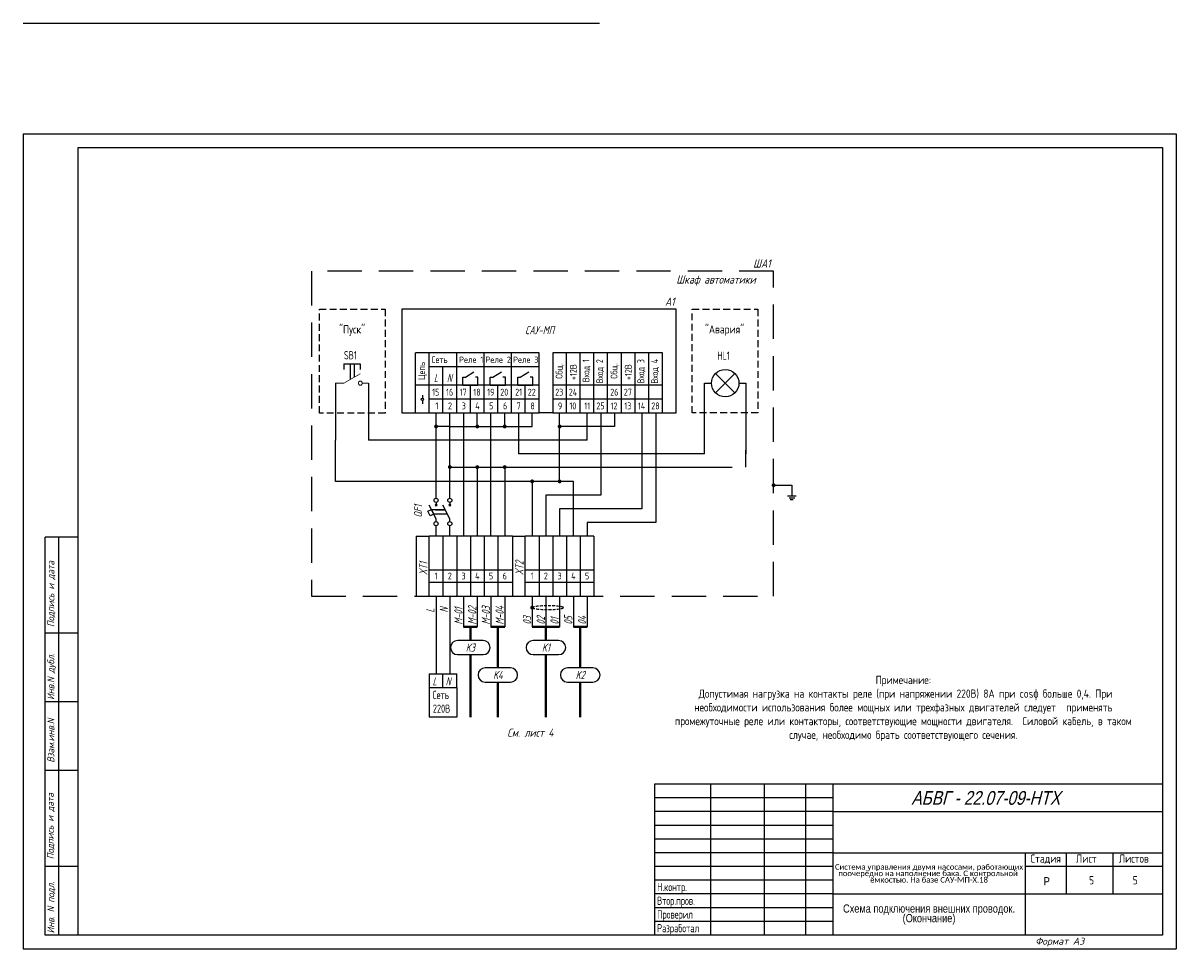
# Model space of a CAD drawing. Header units: millimetres. Extents: x 2538 to 2959, y 895 to 2827.
# Tile 1 of 4: x 2538 to 2959, y 895 to 1232. Entities that reach past the tile are written whole.
import ezdxf
from ezdxf.enums import TextEntityAlignment as Align

# ---------------------------------------------------------------- set-up
doc = ezdxf.new("R2010")
doc.units = ezdxf.units.MM
doc.linetypes.add('CONTI', pattern=[0])
doc.linetypes.add('DASHED2', pattern=[0.375, 0.25, -0.125])
doc.layers.add('015', color=7, linetype='Continuous', lineweight=15)
for name, color, linetype in [('Размеры', 3, 'Continuous'), ('Съемка', 162, 'Continuous'), ('Текст', 7, 'Continuous'), ('Форматка', 4, 'Continuous')]:
    doc.layers.add(name, color=color, linetype=linetype)
doc.layers.add('Слой1', color=10, linetype='Continuous', lineweight=200, plot=False)
doc.styles.add('35', font='romans.shx', dxfattribs={"width": 0.7, "oblique": 15, "height": 3.5})
doc.styles.add('Arial', font='arial.ttf')
doc.styles.add('GOST', font='GOST.shx', dxfattribs={"oblique": 15})
doc.styles.add('gost2304', font='gost_ptb.shx', dxfattribs={"width": 0.8, "oblique": 15, "height": 2.5})
doc.styles.add('Romans8', font='romans8.shx', dxfattribs={"width": 0.8, "height": 3})
doc.styles.add('style3', font='simplex.shx', dxfattribs={"height": 3})
doc.styles.add('style4', font='romans.shx', dxfattribs={"width": 0.7, "height": 3})

msp = doc.modelspace()

# ---------------------------------------------------------------- hatches: boundary and pattern name
at = {"layer": 'Съемка', "linetype": 'CONTI', "ltscale": 0.3}
for points in [[(2688.79, 1084.92, 1), (2687.37, 1084.92, 1)], [(2703.79, 1084.92, 1), (2702.37, 1084.92, 1)], [(2713.79, 1084.92, 1), (2712.37, 1084.92, 1)], [(2733.79, 1084.92, 1), (2732.37, 1084.92, 1)], [(2693.79, 1070.13, 1), (2692.37, 1070.13, 1)], [(2703.79, 1070.13, 1), (2702.37, 1070.13, 1)], [(2811.03, 1062.81, 1), (2811.03, 1064.23, 1)]]:
    msp.add_hatch(color=7, dxfattribs=at).paths.add_polyline_path(points)
h = msp.add_hatch(color=7, dxfattribs=at)
edge = h.paths.add_edge_path()
edge.add_arc((2713.08, 1070.13), 0.709, 0, 360)
h = msp.add_hatch(color=7, dxfattribs=at)
edge = h.paths.add_edge_path()
edge.add_arc((2723.08, 1064.92), 0.709, 0, 360)
h = msp.add_hatch(color=7, dxfattribs=at)
edge = h.paths.add_edge_path()
edge.add_arc((2733.08, 1064.92), 0.709, 0, 360)
h = msp.add_hatch(color=7, dxfattribs=at)
edge = h.paths.add_edge_path()
edge.add_arc((2723.08, 1018.92), 0.709, 0, 360)

# ---------------------------------------------------------------- linework, layer by layer
for p, q in [((2685.58, 1127.61), (2675.58, 1127.61)), ((2675.58, 1127.61), (2675.58, 1089.92)), ((2775.58, 1127.61), (2685.58, 1127.61)), ((2775.58, 1089.92), (2775.58, 1127.61)), ((2680.58, 1099.92), (2680.58, 1111.76)), ((2685.58, 1111.76), (2680.58, 1111.76)), ((2685.58, 1099.92), (2685.58, 1111.76)), ((2690.58, 1111.76), (2685.58, 1111.76)), ((2695.58, 1111.76), (2690.58, 1111.76)), ((2695.58, 1099.92), (2695.58, 1111.76)), ((2700.58, 1111.76), (2695.58, 1111.76)), ((2705.58, 1111.76), (2700.58, 1111.76)), ((2705.58, 1099.92), (2705.58, 1111.76)), ((2710.58, 1111.76), (2705.58, 1111.76)), ((2715.58, 1111.76), (2710.58, 1111.76)), ((2715.58, 1099.92), (2715.58, 1111.76)), ((2720.58, 1111.76), (2715.58, 1111.76)), ((2725.58, 1111.76), (2720.58, 1111.76)), ((2725.58, 1099.92), (2725.58, 1111.76)), ((2735.58, 1111.76), (2730.58, 1111.76)), ((2730.58, 1111.76), (2730.58, 1089.92)), ((2735.58, 1099.92), (2735.58, 1111.76)), ((2740.58, 1111.76), (2735.58, 1111.76)), ((2740.58, 1099.92), (2740.58, 1111.76)), ((2745.58, 1111.76), (2740.58, 1111.76)), ((2745.58, 1099.92), (2745.58, 1111.76)), ((2750.58, 1111.76), (2745.58, 1111.76)), ((2750.58, 1099.92), (2750.58, 1111.76)), ((2755.58, 1111.76), (2750.58, 1111.76)), ((2755.58, 1099.92), (2755.58, 1111.76)), ((2760.58, 1111.76), (2755.58, 1111.76)), ((2760.58, 1099.92), (2760.58, 1111.76)), ((2765.58, 1111.76), (2760.58, 1111.76)), ((2765.58, 1099.92), (2765.58, 1111.76)), ((2770.58, 1111.76), (2765.58, 1111.76)), ((2770.58, 1099.92), (2770.58, 1111.76)), ((2654.48, 1107.7), (2660.48, 1107.7)), ((2654.48, 1107.7), (2654.48, 1105.7)), ((2656.73, 1107.7), (2658.23, 1107.7)), ((2656.73, 1107.7), (2656.73, 1101.99)), ((2658.23, 1107.7), (2658.23, 1102.86)), ((2660.48, 1107.7), (2660.48, 1105.7)), ((2690.58, 1099.92), (2690.58, 1106.76)), ((2697.83, 1099.92), (2697.83, 1102.84)), ((2697.83, 1102.84), (2698.76, 1102.84)), ((2703.34, 1102.84), (2702.41, 1102.84)), ((2703.34, 1099.92), (2703.34, 1102.84)), ((2707.83, 1099.92), (2707.83, 1102.84)), ((2707.83, 1102.84), (2708.76, 1102.84)), ((2713.34, 1102.84), (2712.41, 1102.84)), ((2713.34, 1099.92), (2713.34, 1102.84)), ((2717.83, 1099.92), (2717.83, 1102.84)), ((2717.83, 1102.84), (2718.76, 1102.84)), ((2723.34, 1102.84), (2722.41, 1102.84)), ((2723.34, 1099.92), (2723.34, 1102.84)), ((2789.87, 1097.16), (2796.94, 1104.23)), ((2789.87, 1104.23), (2796.94, 1097.16)), ((2651.48, 1100.7), (2651.48, 1079.92)), ((2663.48, 1100.7), (2663.48, 1079.92)), ((2680.58, 1094.92), (2680.58, 1099.92)), ((2685.58, 1099.92), (2680.58, 1099.92)), ((2685.58, 1094.92), (2685.58, 1099.92)), ((2690.58, 1099.92), (2685.58, 1099.92)), ((2690.58, 1094.92), (2690.58, 1099.92)), ((2695.58, 1099.92), (2690.58, 1099.92)), ((2695.58, 1094.92), (2695.58, 1099.92)), ((2700.58, 1099.92), (2695.58, 1099.92)), ((2697.83, 1099.92), (2703.34, 1099.92)), ((2700.58, 1094.92), (2700.58, 1099.92)), ((2705.58, 1099.92), (2700.58, 1099.92)), ((2705.58, 1094.92), (2705.58, 1099.92)), ((2710.58, 1099.92), (2705.58, 1099.92)), ((2707.83, 1099.92), (2713.34, 1099.92)), ((2710.58, 1094.92), (2710.58, 1099.92)), ((2715.58, 1099.92), (2710.58, 1099.92)), ((2715.58, 1094.92), (2715.58, 1099.92)), ((2720.58, 1099.92), (2715.58, 1099.92)), ((2717.83, 1099.92), (2723.34, 1099.92)), ((2720.58, 1094.92), (2720.58, 1099.92)), ((2725.58, 1099.92), (2720.58, 1099.92)), ((2725.58, 1094.92), (2725.58, 1099.92)), ((2735.58, 1099.92), (2730.58, 1099.92)), ((2735.58, 1094.92), (2735.58, 1099.92)), ((2740.58, 1099.92), (2735.58, 1099.92)), ((2740.58, 1094.92), (2740.58, 1099.92)), ((2745.58, 1099.92), (2740.58, 1099.92)), ((2745.58, 1094.92), (2745.58, 1099.92)), ((2750.58, 1099.92), (2745.58, 1099.92)), ((2750.58, 1094.92), (2750.58, 1099.92)), ((2755.58, 1099.92), (2750.58, 1099.92)), ((2755.58, 1094.92), (2755.58, 1099.92)), ((2760.58, 1099.92), (2755.58, 1099.92)), ((2760.58, 1094.92), (2760.58, 1099.92)), ((2765.58, 1099.92), (2760.58, 1099.92)), ((2765.58, 1094.92), (2765.58, 1099.92)), ((2770.58, 1099.92), (2765.58, 1099.92)), ((2770.58, 1094.92), (2770.58, 1099.92)), ((2785.91, 1074.92), (2785.91, 1100.7)), ((2785.91, 1100.7), (2788.41, 1100.7)), ((2798.41, 1100.7), (2800.91, 1100.7)), ((2800.91, 1100.7), (2800.91, 1074.92)), ((2680.58, 1089.92), (2680.58, 1094.92)), ((2685.58, 1089.92), (2685.58, 1094.92)), ((2690.58, 1094.92), (2685.58, 1094.92)), ((2690.58, 1089.92), (2690.58, 1094.92)), ((2695.58, 1094.92), (2690.58, 1094.92)), ((2695.58, 1089.92), (2695.58, 1094.92)), ((2700.58, 1094.92), (2695.58, 1094.92)), ((2700.58, 1089.92), (2700.58, 1094.92)), ((2705.58, 1094.92), (2700.58, 1094.92)), ((2705.58, 1089.92), (2705.58, 1094.92)), ((2710.58, 1094.92), (2705.58, 1094.92)), ((2710.58, 1089.92), (2710.58, 1094.92)), ((2715.58, 1094.92), (2710.58, 1094.92)), ((2715.58, 1089.92), (2715.58, 1094.92)), ((2720.58, 1094.92), (2715.58, 1094.92)), ((2720.58, 1089.92), (2720.58, 1094.92)), ((2725.58, 1094.92), (2720.58, 1094.92)), ((2725.58, 1089.92), (2725.58, 1094.92)), ((2735.58, 1094.92), (2730.58, 1094.92)), ((2735.58, 1089.92), (2735.58, 1094.92)), ((2740.58, 1094.92), (2735.58, 1094.92)), ((2740.58, 1089.92), (2740.58, 1094.92)), ((2745.58, 1094.92), (2740.58, 1094.92)), ((2745.58, 1089.92), (2745.58, 1094.92)), ((2750.58, 1094.92), (2745.58, 1094.92)), ((2750.58, 1089.92), (2750.58, 1094.92)), ((2755.58, 1094.92), (2750.58, 1094.92)), ((2755.58, 1089.92), (2755.58, 1094.92)), ((2760.58, 1094.92), (2755.58, 1094.92)), ((2760.58, 1089.92), (2760.58, 1094.92)), ((2765.58, 1094.92), (2760.58, 1094.92)), ((2765.58, 1089.92), (2765.58, 1094.92)), ((2770.58, 1094.92), (2765.58, 1094.92)), ((2770.58, 1089.92), (2770.58, 1094.92)), ((2675.58, 1089.92), (2680.58, 1089.92)), ((2680.58, 1089.92), (2685.58, 1089.92)), ((2685.58, 1089.92), (2690.58, 1089.92)), ((2688.08, 1058.76), (2688.08, 1089.92)), ((2690.58, 1089.92), (2695.58, 1089.92)), ((2693.08, 1084.92), (2693.08, 1089.92)), ((2695.58, 1089.92), (2700.58, 1089.92)), ((2698.08, 1089.92), (2698.08, 1044.92)), ((2700.58, 1089.92), (2705.58, 1089.92)), ((2703.08, 1084.92), (2703.08, 1089.92)), ((2705.58, 1089.92), (2710.58, 1089.92)), ((2708.08, 1044.92), (2708.08, 1089.92)), ((2710.58, 1089.92), (2715.58, 1089.92)), ((2713.08, 1084.92), (2713.08, 1089.92)), ((2715.58, 1089.92), (2720.58, 1089.92)), ((2718.08, 1089.92), (2718.08, 1074.92)), ((2720.58, 1089.92), (2725.58, 1089.92)), ((2723.08, 1084.92), (2723.08, 1089.92)), ((2730.58, 1089.92), (2725.58, 1089.92)), ((2730.58, 1089.92), (2735.58, 1089.92)), ((2733.08, 1064.92), (2733.08, 1089.92)), ((2735.58, 1089.92), (2740.58, 1089.92)), ((2740.58, 1089.92), (2745.58, 1089.92)), ((2743.08, 1079.92), (2743.08, 1089.92)), ((2745.58, 1089.92), (2750.58, 1089.92)), ((2748.08, 1089.92), (2748.08, 1059.92)), ((2750.58, 1089.92), (2755.58, 1089.92)), ((2753.08, 1089.92), (2753.08, 1084.92)), ((2755.58, 1089.92), (2760.58, 1089.92)), ((2760.58, 1089.92), (2765.58, 1089.92)), ((2763.08, 1089.92), (2763.08, 1054.92)), ((2765.58, 1089.92), (2770.58, 1089.92)), ((2768.08, 1089.92), (2768.08, 1049.92)), ((2770.58, 1089.92), (2775.58, 1089.92)), ((2693.08, 1084.92), (2688.08, 1084.92)), ((2693.08, 1058.76), (2693.08, 1084.92)), ((2693.08, 1084.92), (2703.08, 1084.92)), ((2703.08, 1084.92), (2713.08, 1084.92)), ((2713.08, 1084.92), (2723.08, 1084.92)), ((2753.08, 1084.92), (2733.08, 1084.92)), ((2651.48, 1064.92), (2651.48, 1079.92)), ((2743.08, 1079.92), (2663.48, 1079.92)), ((2800.91, 1070.13), (2800.91, 1076.28)), ((2785.91, 1074.92), (2718.08, 1074.92)), ((2693.08, 1070.13), (2703.08, 1070.13)), ((2703.08, 1070.13), (2703.08, 1044.92)), ((2703.08, 1070.13), (2713.08, 1070.13)), ((2713.08, 1070.13), (2713.08, 1044.92)), ((2713.08, 1070.13), (2795.91, 1070.13)), ((2723.08, 1064.92), (2651.48, 1064.92)), ((2738.08, 1064.92), (2723.08, 1064.92)), ((2723.08, 1064.92), (2723.08, 1044.92)), ((2738.08, 1044.92), (2738.08, 1064.92)), ((2811.03, 1063.52), (2817.65, 1063.52)), ((2817.65, 1063.52), (2817.65, 1059.59)), ((2748.08, 1059.92), (2728.08, 1059.92)), ((2728.08, 1059.92), (2728.08, 1044.92)), ((2816.13, 1059.59), (2819.3, 1059.59)), ((2816.73, 1058.93), (2818.71, 1058.93)), ((2763.08, 1054.92), (2733.08, 1054.92)), ((2733.08, 1054.92), (2733.08, 1044.92)), ((2817.12, 1058.28), (2818.18, 1058.28)), ((2688.08, 1044.92), (2688.08, 1048.76)), ((2688.08, 1044.92), (2688.08, 1048.76)), ((2688.08, 1044.92), (2688.08, 1048.76)), ((2693.08, 1044.92), (2693.08, 1048.76)), ((2768.08, 1049.92), (2743.08, 1049.92)), ((2743.08, 1049.92), (2743.08, 1044.92)), ((2690.58, 1044.92), (2685.58, 1044.92)), ((2690.58, 1044.92), (2690.58, 1023.08)), ((2695.58, 1044.92), (2690.58, 1044.92)), ((2695.58, 1044.92), (2695.58, 1023.08)), ((2700.58, 1044.92), (2695.58, 1044.92)), ((2700.58, 1044.92), (2700.58, 1023.08)), ((2705.58, 1044.92), (2700.58, 1044.92)), ((2705.58, 1044.92), (2705.58, 1023.08)), ((2710.58, 1044.92), (2705.58, 1044.92)), ((2710.58, 1044.92), (2710.58, 1023.08)), ((2715.87, 1044.92), (2710.58, 1044.92)), ((2725.58, 1044.92), (2720.58, 1044.92)), ((2725.58, 1044.92), (2725.58, 1023.08)), ((2730.58, 1044.92), (2725.58, 1044.92)), ((2730.58, 1044.92), (2730.58, 1023.08)), ((2730.58, 1044.92), (2730.58, 1023.08)), ((2735.58, 1044.92), (2730.58, 1044.92)), ((2735.58, 1044.92), (2735.58, 1023.08)), ((2740.58, 1044.92), (2735.58, 1044.92)), ((2740.58, 1044.92), (2740.58, 1023.08)), ((2740.58, 1044.92), (2740.58, 1023.08)), ((2745.58, 1044.92), (2740.58, 1044.92)), ((2745.58, 1044.92), (2745.58, 1023.08)), ((2685.58, 1032.68), (2690.58, 1032.68)), ((2690.58, 1032.68), (2695.58, 1032.68)), ((2695.58, 1032.68), (2700.58, 1032.68)), ((2700.58, 1032.68), (2705.58, 1032.68)), ((2705.58, 1032.68), (2710.58, 1032.68)), ((2710.58, 1032.68), (2715.87, 1032.68)), ((2720.58, 1032.68), (2725.58, 1032.68)), ((2725.58, 1032.68), (2730.58, 1032.68)), ((2730.58, 1032.68), (2735.58, 1032.68)), ((2735.58, 1032.68), (2740.58, 1032.68)), ((2740.58, 1032.68), (2745.58, 1032.68)), ((2685.58, 1028.21), (2690.58, 1028.21)), ((2690.58, 1028.21), (2695.58, 1028.21)), ((2695.58, 1028.21), (2700.58, 1028.21)), ((2700.58, 1028.21), (2705.58, 1028.21)), ((2705.58, 1028.21), (2710.58, 1028.21)), ((2710.58, 1028.21), (2715.87, 1028.21)), ((2720.58, 1028.21), (2725.58, 1028.21)), ((2725.58, 1028.21), (2730.58, 1028.21)), ((2730.58, 1028.21), (2735.58, 1028.21)), ((2735.58, 1028.21), (2740.58, 1028.21)), ((2740.58, 1028.21), (2745.58, 1028.21)), ((2685.58, 1023.08), (2690.58, 1023.08)), ((2688.08, 1023.08), (2688.08, 1014.72)), ((2690.58, 1023.08), (2695.58, 1023.08)), ((2693.08, 1023.08), (2693.08, 1014.72)), ((2695.58, 1023.08), (2700.58, 1023.08)), ((2698.08, 1023.08), (2698.08, 1011.96)), ((2700.58, 1023.08), (2705.58, 1023.08)), ((2703.08, 1023.08), (2703.08, 1011.96)), ((2705.58, 1023.08), (2710.58, 1023.08)), ((2708.08, 1023.08), (2708.08, 1011.96)), ((2710.58, 1023.08), (2715.87, 1023.08)), ((2713.08, 1023.08), (2713.08, 1011.96)), ((2720.58, 1023.08), (2725.58, 1023.08)), ((2723.08, 1023.08), (2723.08, 1011.96)), ((2725.58, 1023.08), (2730.58, 1023.08)), ((2728.08, 1023.08), (2728.08, 1011.96)), ((2730.58, 1023.08), (2735.58, 1023.08)), ((2730.58, 1023.08), (2735.58, 1023.08)), ((2733.08, 1023.08), (2733.08, 1011.96)), ((2735.58, 1023.08), (2740.58, 1023.08)), ((2738.08, 1023.08), (2738.08, 1011.96)), ((2740.58, 1023.08), (2745.58, 1023.08)), ((2743.08, 1023.08), (2743.08, 1011.96)), ((2688.08, 1014.72), (2688.08, 994.77)), ((2693.08, 1014.72), (2693.08, 994.77)), ((2705.22, 1006.96), (2695.94, 1006.96)), ((2732.72, 1006.96), (2723.44, 1006.96)), ((2715.22, 996.96), (2705.94, 996.96)), ((2745.22, 996.96), (2735.94, 996.96)), ((2685.58, 994.77), (2690.58, 994.77)), ((2685.58, 994.77), (2685.58, 989.77)), ((2690.58, 994.77), (2695.58, 994.77)), ((2690.58, 989.77), (2690.58, 994.77)), ((2695.58, 989.77), (2695.58, 994.77)), ((2685.58, 989.77), (2695.58, 989.77)), ((2685.58, 989.77), (2685.58, 978.99)), ((2695.58, 989.77), (2695.58, 978.99)), ((2695.58, 978.99), (2685.58, 978.99))]:
    msp.add_line(p, q)
at = {"color": 7}
for p, q in [((2697.83, 1099.92), (2697.83, 1102.84)), ((2698.76, 1102.84), (2701.87, 1104.89)), ((2707.83, 1099.92), (2707.83, 1102.84)), ((2708.76, 1102.84), (2711.87, 1104.89)), ((2717.83, 1099.92), (2717.83, 1102.84)), ((2718.76, 1102.84), (2721.87, 1104.89)), ((2683.09, 1096.35), (2683.09, 1095.23)), ((2683.09, 1094.32), (2683.09, 1093.2)), ((2691.46, 1054.51), (2686.46, 1054.51)), ((2687.9, 1054.51), (2691.46, 1054.51)), ((2692.21, 1053.01), (2687.21, 1053.01)), ((2695.92, 1001.79), (2705.2, 1001.79)), ((2723.42, 1001.79), (2732.7, 1001.79)), ((2705.92, 991.79), (2715.2, 991.79)), ((2735.92, 991.79), (2745.2, 991.79))]:
    msp.add_line(p, q, dxfattribs=at)
at = {"color": 0}
for p, q in [((2688.08, 1051.26), (2685.58, 1056.26)), ((2687.69, 1055.86), (2688.47, 1056.65)), ((2688.47, 1055.86), (2687.69, 1056.65)), ((2688.08, 1057.26), (2688.08, 1056.26)), ((2693.08, 1051.26), (2690.58, 1056.26)), ((2692.69, 1055.86), (2693.47, 1056.65)), ((2693.47, 1055.86), (2692.69, 1056.65)), ((2693.08, 1057.26), (2693.08, 1056.26)), ((2688.08, 1050.26), (2688.08, 1051.26)), ((2693.08, 1050.26), (2693.08, 1051.26))]:
    msp.add_line(p, q, dxfattribs=at)
at = {"color": 0, "linetype": 'ByBlock'}
for p, q in [((2680.87, 1044.92), (2680.87, 1023.08)), ((2715.87, 1044.92), (2715.87, 1023.08))]:
    msp.add_line(p, q, dxfattribs=at)
at = {"color": 0, "linetype": 'ByBlock', "ltscale": 0.1}
for p, q in [((2685.58, 1023.08), (2685.58, 1044.92)), ((2720.58, 1023.08), (2720.58, 1044.92))]:
    msp.add_line(p, q, dxfattribs=at)
at = {"lineweight": 40}
for p, q in [((2698.08, 1011.96), (2703.08, 1011.96)), ((2700.58, 1006.96), (2700.58, 1011.96)), ((2708.08, 1011.96), (2713.08, 1011.96)), ((2710.58, 996.96), (2710.58, 1011.96)), ((2723.08, 1011.96), (2733.08, 1011.96)), ((2728.08, 1006.96), (2728.08, 1011.96)), ((2743.08, 1011.96), (2738.08, 1011.96)), ((2740.58, 996.96), (2740.58, 1011.96)), ((2700.56, 1001.79), (2700.56, 978.99)), ((2728.06, 1001.79), (2728.06, 978.99)), ((2710.56, 991.79), (2710.56, 978.99)), ((2740.56, 991.79), (2740.56, 978.99))]:
    msp.add_line(p, q, dxfattribs=at)
at = {"color": 3, "linetype": 'DASHED2', "ltscale": 50}
msp.add_lwpolyline([(2811.03, 1141.53), (2642.69, 1141.53), (2642.69, 1023.08), (2811.03, 1023.08)], close=True, dxfattribs=at)
at = {"linetype": 'DASHED2', "ltscale": 10}
for points in [[(2645.57, 1127.61), (2669.51, 1127.61), (2669.51, 1089.81), (2645.57, 1089.81)], [(2781.4, 1127.61), (2805.34, 1127.61), (2805.34, 1089.87), (2781.4, 1089.87)]]:
    msp.add_lwpolyline(points, close=True, dxfattribs=at)
at = {"color": 0, "ltscale": 0.008}
msp.add_lwpolyline([(2685.95, 1052.34), (2685.1, 1054.03), (2686.38, 1054.67), (2687.22, 1052.97)], close=True, dxfattribs=at)
msp.add_circle((2793.41, 1100.7), 5)
at = {"color": 7}
msp.add_circle((2683.09, 1094.78), 0.452, dxfattribs=at)
at = {"color": 0}
for centre in [(2688.08, 1058.01), (2693.08, 1058.01), (2688.08, 1049.51), (2693.08, 1049.51)]:
    msp.add_circle(centre, 0.75, dxfattribs=at)
at = {"color": 7}
for centre, start, end in [((2695.94, 1004.37), 90, 269.4515), ((2705.2, 1004.37), 270, 89.4515), ((2723.44, 1004.37), 90, 269.4515), ((2732.7, 1004.37), 270, 89.4515), ((2705.94, 994.37), 90, 269.4515), ((2715.2, 994.37), 270, 89.4515), ((2735.94, 994.37), 90, 269.4515), ((2745.2, 994.37), 270, 89.4515)]:
    msp.add_arc(centre, 2.59, start, end, dxfattribs=at)
at = {"color": 7, "linetype": 'DASHED2', "ltscale": 4}
msp.add_ellipse((2728.83, 1018.92), major_axis=(-5.75, 0), ratio=0.140686, dxfattribs=at)
at = {"layer": '015', "color": 7, "ltscale": 100}
for p, q in [((2654.48, 1100.7), (2660.48, 1104.16)), ((2651.48, 1100.7), (2654.48, 1100.7)), ((2661.21, 1100.7), (2663.48, 1100.7))]:
    msp.add_line(p, q, dxfattribs=at)
at = {"layer": '015', "color": 7, "ltscale": 0.008}
for start, end in [(90, 270), (270, 90)]:
    msp.add_arc((2660.48, 1100.7), 0.726, start, end, dxfattribs=at)
at = {"layer": 'Размеры', "color": 7}
for p, q in [((2685.58, 1106.76), (2725.58, 1106.76)), ((2680.87, 1044.92), (2685.58, 1044.92)), ((2715.87, 1044.92), (2720.58, 1044.92)), ((2680.87, 1023.08), (2685.58, 1023.08)), ((2715.87, 1023.08), (2720.58, 1023.08))]:
    msp.add_line(p, q, dxfattribs=at)
at = {"layer": 'Слой1', "color": 7, "linetype": 'ByBlock', "lineweight": -3, "ltscale": 0.4}
for p, q in [((2537.65, 1231.87), (2747.65, 1231.87)), ((2537.65, 1231.87), (2747.65, 1231.87)), ((2537.65, 1231.87), (2747.65, 1231.87)), ((2537.65, 1191.59), (2747.65, 1191.59)), ((2556.36, 1191.59), (2957.65, 1191.59)), ((2537.65, 894.59), (2747.65, 894.59)), ((2747.65, 894.59), (2957.65, 894.59))]:
    msp.add_line(p, q, dxfattribs=at)
at = {"layer": 'Слой1', "color": 7, "lineweight": -3}
for p, q in [((2537.65, 1191.59), (2537.65, 894.59)), ((2537.65, 1191.59), (2537.65, 894.59)), ((2537.65, 1191.59), (2537.65, 894.59)), ((2537.65, 1191.59), (2537.65, 894.59)), ((2957.65, 1191.59), (2957.65, 894.59)), ((2957.65, 1191.59), (2957.65, 894.59)), ((2957.65, 1191.59), (2957.65, 894.59))]:
    msp.add_line(p, q, dxfattribs=at)
at = {"layer": 'Форматка', "color": 7, "lineweight": -3}
for p, q in [((2557.65, 899.59), (2557.65, 1186.59)), ((2557.65, 1186.59), (2952.65, 1186.59)), ((2952.65, 1186.59), (2952.65, 899.59)), ((2557.65, 1044.59), (2545.65, 1044.59)), ((2545.65, 899.59), (2545.65, 1044.59)), ((2550.65, 899.59), (2550.65, 1044.59)), ((2557.65, 1009.59), (2545.65, 1009.59)), ((2557.65, 984.59), (2545.65, 984.59)), ((2557.65, 959.59), (2545.65, 959.59)), ((2952.65, 954.59), (2767.65, 954.59)), ((2767.65, 954.59), (2767.65, 899.59)), ((2788.04, 954.59), (2788.04, 899.59)), ((2807.65, 954.59), (2807.65, 899.59)), ((2822.65, 954.59), (2822.65, 899.59)), ((2832.65, 954.59), (2832.65, 899.59)), ((2832.65, 949.59), (2767.65, 949.59)), ((2832.65, 944.59), (2767.65, 944.59)), ((2832.65, 944.59), (2952.65, 944.59)), ((2832.65, 939.59), (2767.65, 939.59)), ((2832.65, 934.59), (2767.65, 934.59)), ((2832.65, 929.59), (2767.65, 929.59)), ((2832.65, 929.59), (2952.65, 929.59)), ((2902.65, 929.59), (2902.65, 899.59)), ((2917.65, 929.59), (2917.65, 914.59)), ((2934.65, 929.59), (2934.65, 914.59)), ((2557.65, 924.59), (2545.65, 924.59)), ((2832.65, 924.59), (2767.65, 924.59)), ((2952.65, 924.59), (2902.65, 924.59)), ((2832.65, 919.59), (2767.65, 919.59)), ((2832.65, 914.59), (2767.65, 914.59)), ((2832.65, 914.59), (2952.65, 914.59)), ((2832.65, 909.59), (2767.65, 909.59)), ((2832.65, 904.59), (2767.65, 904.59)), ((2952.65, 899.59), (2545.65, 899.59))]:
    msp.add_line(p, q, dxfattribs=at)

# ---------------------------------------------------------------- texts
at = {"color": 7, "oblique": 15}
for s, style, width, p in [('ШA1', 'style4', 0.8, (2806.76, 1144.31)), ('Шкаф автоматики', 'style4', 0.8, (2790.05, 1138.47)), ('A1', 'style4', 0.8, (2773.2, 1130.39)), ('K3', 'style4', 0.7, (2700.57, 1004.37)), ('K1', 'style4', 0.7, (2728.07, 1004.37)), ('K4', 'style4', 0.7, (2710.57, 994.37)), ('K2', 'style4', 0.7, (2740.57, 994.37)), ('L', 'style3', 0.669676, (2687.55, 992.07)), ('N', 'style3', 0.669676, (2692.45, 992.07)), ('См. лист 4', 'style4', 0.8, (2722.42, 973.36))]:
    msp.add_text(s, height=3, dxfattribs=dict(at, style=style, width=width)).set_placement(p, align=Align.MIDDLE_CENTER)
at = {"color": 7, "style": 'style3', "oblique": 15, "width": 0.669676}
for s, p in [('L', (2687.25, 1101.07)), ('N', (2691.98, 1101.1))]:
    msp.add_text(s, height=3, dxfattribs=at).set_placement(p)
at = {"color": 7, "style": 'style4', "oblique": 15, "width": 0.700428}
for s, p in [('XT1', (2684.93, 1030.75)), ('XT2', (2719.93, 1030.75)), ('L', (2687.43, 1017.11)), ('N', (2692.43, 1017.11)), ('M-01', (2697.72, 1012.73)), ('M-02', (2702.72, 1012.73)), ('M-03', (2707.72, 1012.73)), ('M-04', (2712.72, 1012.73)), ('03', (2722.72, 1012.73)), ('02', (2727.72, 1012.73)), ('01', (2732.72, 1012.73)), ('05', (2737.72, 1012.73)), ('04', (2742.72, 1012.73))]:
    msp.add_text(s, height=3, rotation=90, dxfattribs=at).set_placement(p)
at = {"lineweight": -3, "style": 'Arial', "oblique": 15, "width": 0.8}
msp.add_text('АБВГ - 22.07-09-НТХ', height=5, dxfattribs=at).set_placement((2915.41, 949.58), align=Align.MIDDLE_RIGHT)
at = {"color": 7, "style": 'Arial', "width": 0.8}
msp.add_text('Р', height=3, dxfattribs=at).set_placement((2909.43, 917.72))
at = {"color": 3, "char_height": 3, "attachment_point": 1, "style": 'style4'}
for s, width, insert in [('SB1', 11.9984, (2654.52, 1112.38)), ('HL1', 6.7627, (2790.53, 1112.23))]:
    msp.add_mtext_dynamic_manual_height_columns(s, width=width, gutter_width=15, heights=[0], dxfattribs=dict(at, insert=insert))
at = {"insert": (2686.31, 988.61), "char_height": 3, "attachment_point": 1, "style": 'style4'}
msp.add_mtext_dynamic_manual_height_columns('\\pi0.4899;Сеть\\P\\pi0.5899;220В', width=9.0798, gutter_width=15, heights=[0], dxfattribs=at)
at = {"insert": (2867.65, 922.09), "char_height": 2.2, "width": 70, "attachment_point": 5, "line_spacing_factor": 0.7, "style": 'Arial'}
msp.add_mtext('{\\fCalibri|b0|i0|c204|p34;\\H0.91667x;Система управления двумя насосами, работающих поочерёдно на наполнение бака. С контрольной \\H1.8651x; \\H0.53616x;ёмкостью. На базе САУ-МП-Х.18\\H1.8993x; }', dxfattribs=at)
at = {"color": 7, "insert": (2867.65, 907.09), "char_height": 3, "width": 70, "attachment_point": 5, "line_spacing_factor": 0.7, "style": 'Arial'}
msp.add_mtext('\\pt24;{\\W0.8;Схема подключения внешних проводок. (Окончание)}', dxfattribs=at)
at = {"color": 0, "style": 'gost2304', "oblique": 15, "width": 0.8, "flags": 8}
msp.add_attdef('QF1', text='QF1', height=3, rotation=90, dxfattribs=at).set_placement((2683, 1054.03), align=Align.CENTER)
at = {"layer": 'Текст', "lineweight": -3, "style": 'GOST', "oblique": 15, "width": 0.8}
msp.add_text('САУ-МП', height=3, dxfattribs=at).set_placement((2725.8, 1120.03), align=Align.MIDDLE_CENTER)
at = {"layer": 'Текст', "color": 0, "style": 'Romans8', "width": 0.8}
for s, height, p in [('Сеть', 2.5, (2686.44, 1108.01)), ('Реле 1', 2.2, (2696.43, 1108.16)), ('Реле 2', 2.2, (2706.05, 1108.16)), ('Реле 3', 2.2, (2716.09, 1108.16)), ('15', 2.5, (2686.65, 1096.17)), ('16', 2.5, (2691.7, 1096.17)), ('17', 2.5, (2696.65, 1096.17)), ('18', 2.5, (2701.65, 1096.17)), ('19', 2.5, (2706.7, 1096.17)), ('20', 2.5, (2711.46, 1096.17)), ('21', 2.5, (2716.89, 1096.17)), ('22', 2.5, (2721.46, 1096.17)), ('23', 2.5, (2731.46, 1096.17)), ('24', 2.5, (2736.42, 1096.17)), ('26', 2.5, (2751.51, 1096.17)), ('27', 2.5, (2756.46, 1096.17)), ('1', 2.5, (2687.84, 1091.17)), ('2', 2.5, (2692.42, 1091.17)), ('3', 2.5, (2697.42, 1091.17)), ('4', 2.5, (2702.37, 1091.17)), ('5', 2.5, (2707.42, 1091.17)), ('6', 2.5, (2712.46, 1091.17)), ('7', 2.5, (2717.42, 1091.17)), ('8', 2.5, (2722.42, 1091.17)), ('9', 2.5, (2732.46, 1091.17)), ('10', 2.5, (2736.65, 1091.17)), ('11', 2.5, (2742.08, 1091.17)), ('25', 2.5, (2746.46, 1091.17)), ('12', 2.5, (2751.65, 1091.17)), ('13', 2.5, (2756.65, 1091.17)), ('14', 2.5, (2761.61, 1091.17)), ('28', 2.5, (2766.46, 1091.17))]:
    msp.add_text(s, height=height, dxfattribs=at).set_placement(p)
for s, p in [('Вход 1', (2743.92, 1101.03)), ('Цепь', (2684.09, 1101.87)), ('Общ.', (2734.15, 1102.32)), ('+12В', (2739.33, 1101.84)), ('Вход 2', (2748.92, 1100.6)), ('Общ.', (2754.15, 1102.32)), ('+12В', (2759.33, 1101.84)), ('Вход 3', (2763.92, 1100.6)), ('Вход 4', (2768.92, 1100.56))]:
    msp.add_text(s, height=2.5, rotation=90, dxfattribs=at).set_placement(p)
at = {"layer": 'Текст', "char_height": 3, "width": 24.7565, "attachment_point": 5, "line_spacing_factor": 0.9, "style": 'Romans8'}
for s, insert in [('\\A1;"Пуск"', (2657.48, 1119.91)), ('\\A1;"Авария"', (2793.16, 1119.91))]:
    msp.add_mtext(s, dxfattribs=dict(at, insert=insert))
at = {"layer": 'Текст', "color": 0, "char_height": 2.5, "width": 5, "attachment_point": 5, "line_spacing_factor": 0.9, "style": 'Romans8'}
for s, insert in [('\\A1;1', (2688.08, 1030.44)), ('\\A1;2', (2693.08, 1030.44)), ('\\A1;3', (2698.08, 1030.44)), ('\\A1;4', (2703.08, 1030.44)), ('\\A1;5', (2708.08, 1030.44)), ('\\A1;6', (2713.08, 1030.44)), ('\\A1;1', (2723.08, 1030.44)), ('\\A1;2', (2728.08, 1030.44)), ('\\A1;3', (2733.08, 1030.44)), ('\\A1;4', (2738.08, 1030.44)), ('\\A1;5', (2743.08, 1030.44))]:
    msp.add_mtext(s, dxfattribs=dict(at, insert=insert))
at = {"layer": 'Текст', "color": 7, "ltscale": 6.666667, "char_height": 3, "style": 'Romans8'}
for s, insert, width, attachment_point in [('Примечание:^I\\P^IДопустимая нагрузка на контакты реле (при напряжении 220В) 8А при cos{\\C256;ϕ} больше 0,4. При необходимости использования более мощных или трехфазных двигателей следует {\\H1.3333x; }применять промежуточные реле или контакторы, соответствующие мощности двигателя. {\\H1.1389x; }Силовой кабель, в таком случае, необходимо брать соответствующего сечения.                  {\\H1.2037x; }\\~                                                               \\~           {\\H1.1821x; }', (2858.29, 982.18), 181.2748, 5), ('Стадия', (2910.15, 928.99), 15, 2), ('\\pi3.55;Лист', (2917.65, 928.99), 15, 1), ('\\pi4.1499;Листов', (2932.65, 928.99), 20, 1)]:
    msp.add_mtext(s, dxfattribs=dict(at, insert=insert, width=width, attachment_point=attachment_point))
at = {"layer": 'Текст', "color": 7, "ltscale": 100, "char_height": 3, "width": 19.7446, "attachment_point": 5, "style": 'Romans8'}
for insert in [(2926.88, 919.59), (2942.78, 919.59)]:
    msp.add_mtext('\\A1;5', dxfattribs=dict(at, insert=insert))
at = {"layer": 'Текст', "color": 7, "insert": (2768.6, 933.63), "char_height": 3, "width": 21.4279, "attachment_point": 1, "style": 'Romans8'}
msp.add_mtext('{\\W0.7;\\P\\P\\PН.контр.   \\PВтор.пров.\\PПроверил\\PРазработал}', dxfattribs=at)
at = {"layer": 'Форматка', "color": 7, "lineweight": -3, "style": '35', "oblique": 15, "width": 0.9}
for s, p in [('Подпись и дата', (2548.99, 1011.84)), ('Инв.N дубл.', (2548.99, 985.3)), ('Взам.инв.N', (2548.99, 962.42)), ('Подпись и дата', (2548.8, 927.26)), ('Инв. N подл.', (2548.99, 900.23))]:
    msp.add_text(s, height=2.5, rotation=90, dxfattribs=at).set_placement(p)
at = {"layer": 'Форматка', "color": 7, "lineweight": -3, "style": '35', "oblique": 15}
msp.add_text('Формат А3', height=2.5, dxfattribs=at).set_placement((2906.37, 896.13))

doc.saveas('drawing.dxf')
